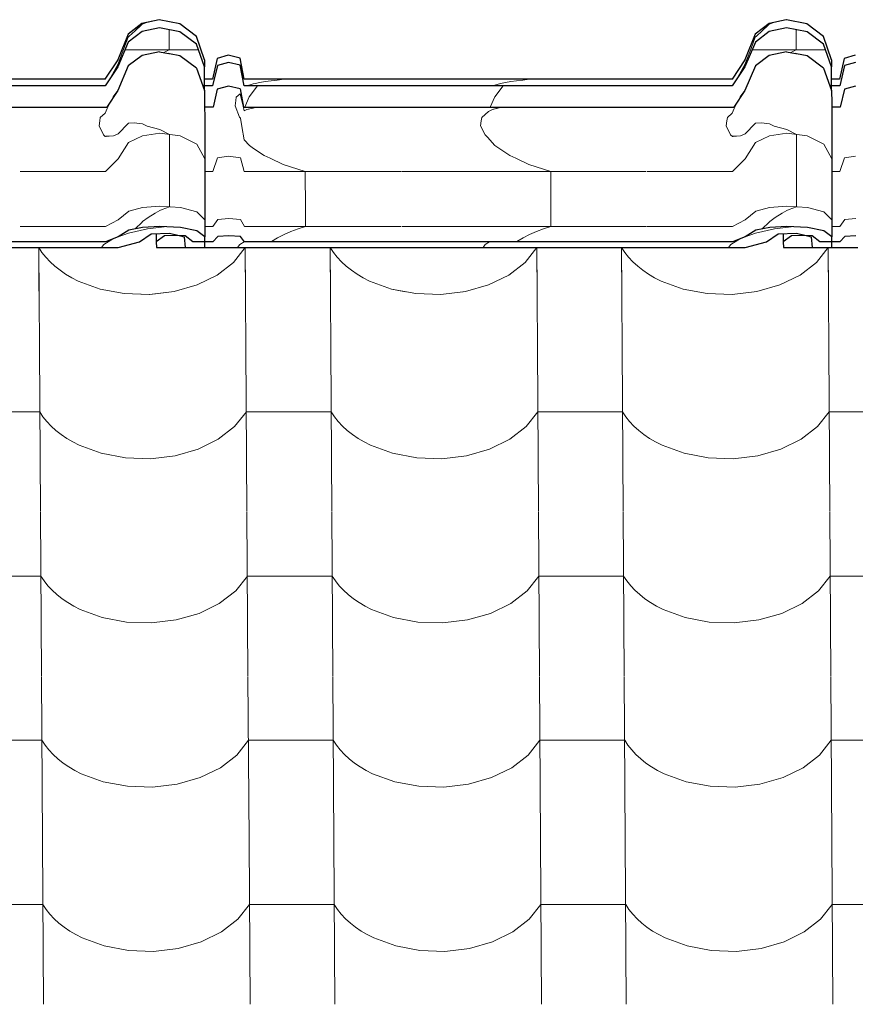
# Model space of a CAD drawing. Header units: millimetres. Extents: x -29001 to 109416, y -1251 to 13451.
# Tile 135 of 163: x -7272 to -6799, y 10428 to 10985. Entities that reach past the tile are written whole.
import ezdxf

# ---------------------------------------------------------------- set-up
doc = ezdxf.new("R2010")
doc.units = ezdxf.units.MM
doc.header["$MEASUREMENT"] = 0
for name, color, linetype in [('POHLED JIŽNÍ_1_Konstrukce - nosné', 7, 'Continuous'), ('POHLED JIŽNÍ_1_Nové_Konstrukce - krov', 7, 'Continuous'), ('POHLED JIŽNÍ_1_Nové_Konstrukce - střechy a skořepiny', 7, 'Continuous'), ('POHLED JIŽNÍ_1_Nové_Výplně - Povrchové', 7, 'Continuous')]:
    doc.layers.add(name, color=color, linetype=linetype)

# ---------------------------------------------------------------- blocks, each defined once
blk = doc.blocks.new('*X1', base_point=(-31394.74, -25864.88))
at = {"layer": 'POHLED JIŽNÍ_1_Nové_Výplně - Povrchové', "color": 21, "linetype": 'Continuous', "lineweight": 20, "true_color": 0xffaaaa}
for p, q in [((-7261.21, 10856.09), (-7260.86, 10799.61)), ((-7261.19, 10856.09), (-7259.37, 10853.33)), ((-7259.37, 10853.33), (-7257.24, 10850.64)), ((-7150.87, 10847.74), (-7144.28, 10856.09)), ((-7144.25, 10856.09), (-7143.9, 10799.61)), ((-7096.22, 10856.09), (-7095.86, 10799.61)), ((-7096.19, 10856.09), (-7094.38, 10853.33)), ((-7094.38, 10853.33), (-7092.24, 10850.64)), ((-6985.87, 10847.74), (-6979.28, 10856.09)), ((-6979.25, 10856.09), (-6978.9, 10799.61)), ((-6931.22, 10856.09), (-6930.87, 10799.61)), ((-6931.2, 10856.09), (-6929.38, 10853.33)), ((-6929.38, 10853.33), (-6927.24, 10850.64)), ((-6820.87, 10847.74), (-6814.29, 10856.09)), ((-6814.26, 10856.09), (-6813.9, 10799.61)), ((-7257.24, 10850.64), (-7254.81, 10848.05)), ((-7254.81, 10848.05), (-7252.12, 10845.59)), ((-7160.13, 10840.57), (-7150.87, 10847.74)), ((-7092.24, 10850.64), (-7089.81, 10848.05)), ((-7089.81, 10848.05), (-7087.12, 10845.59)), ((-6995.14, 10840.57), (-6985.87, 10847.74)), ((-6927.24, 10850.64), (-6924.82, 10848.05)), ((-6924.82, 10848.05), (-6922.12, 10845.59)), ((-6830.14, 10840.57), (-6820.87, 10847.74)), ((-7252.12, 10845.59), (-7249.16, 10843.26)), ((-7249.16, 10843.26), (-7245.96, 10841.08)), ((-7245.96, 10841.08), (-7242.54, 10839.06)), ((-7171.57, 10834.98), (-7160.13, 10840.57)), ((-7087.12, 10845.59), (-7084.16, 10843.26)), ((-7084.16, 10843.26), (-7080.96, 10841.08)), ((-7080.96, 10841.08), (-7077.54, 10839.06)), ((-7006.58, 10834.98), (-6995.14, 10840.57)), ((-6922.12, 10845.59), (-6919.17, 10843.26)), ((-6919.17, 10843.26), (-6915.97, 10841.08)), ((-6915.97, 10841.08), (-6912.54, 10839.06)), ((-6841.58, 10834.98), (-6830.14, 10840.57)), ((-7242.54, 10839.06), (-7238.9, 10837.21)), ((-7238.9, 10837.21), (-7226.43, 10832.64)), ((-7184.61, 10831.25), (-7171.57, 10834.98)), ((-7077.54, 10839.06), (-7073.91, 10837.21)), ((-7073.91, 10837.21), (-7061.43, 10832.64)), ((-7019.61, 10831.25), (-7006.58, 10834.98)), ((-6912.54, 10839.06), (-6908.91, 10837.21)), ((-6908.91, 10837.21), (-6896.44, 10832.64)), ((-6854.62, 10831.25), (-6841.58, 10834.98)), ((-7226.43, 10832.64), (-7212.76, 10830.05)), ((-7212.76, 10830.05), (-7198.57, 10829.58)), ((-7198.57, 10829.58), (-7184.61, 10831.25)), ((-7061.43, 10832.64), (-7047.76, 10830.05)), ((-7047.76, 10830.05), (-7033.58, 10829.58)), ((-7033.58, 10829.58), (-7019.61, 10831.25)), ((-6896.44, 10832.64), (-6882.76, 10830.05)), ((-6882.76, 10830.05), (-6868.58, 10829.58)), ((-6868.58, 10829.58), (-6854.62, 10831.25)), ((-7260.86, 10799.27), (-7260.28, 10706.6)), ((-7143.9, 10799.27), (-7143.32, 10706.6)), ((-7095.86, 10799.27), (-7095.28, 10706.6)), ((-6978.9, 10799.27), (-6978.32, 10706.6)), ((-6930.86, 10799.27), (-6930.29, 10706.6)), ((-6813.9, 10799.27), (-6813.32, 10706.6)), ((-7260.63, 10763.12), (-7284.65, 10763.12)), ((-7260.63, 10763.12), (-7258.79, 10760.33)), ((-7150.29, 10754.73), (-7143.67, 10763.12)), ((-7119.65, 10763.12), (-7143.67, 10763.12)), ((-7095.64, 10763.12), (-7119.65, 10763.12)), ((-7095.64, 10763.12), (-7093.79, 10760.33)), ((-6985.29, 10754.73), (-6978.67, 10763.12)), ((-6954.66, 10763.12), (-6978.67, 10763.12)), ((-6930.64, 10763.12), (-6954.66, 10763.12)), ((-6930.64, 10763.12), (-6928.8, 10760.33)), ((-6820.29, 10754.73), (-6813.68, 10763.12)), ((-6789.66, 10763.12), (-6813.68, 10763.12)), ((-7258.79, 10760.33), (-7256.65, 10757.63)), ((-7256.65, 10757.63), (-7254.23, 10755.04)), ((-7093.79, 10760.33), (-7091.66, 10757.63)), ((-7091.66, 10757.63), (-7089.23, 10755.04)), ((-6928.8, 10760.33), (-6926.66, 10757.63)), ((-6926.66, 10757.63), (-6924.24, 10755.04)), ((-7254.23, 10755.04), (-7251.53, 10752.58)), ((-7251.53, 10752.58), (-7248.58, 10750.25)), ((-7159.55, 10747.56), (-7150.29, 10754.73)), ((-7089.23, 10755.04), (-7086.54, 10752.58)), ((-7086.54, 10752.58), (-7083.58, 10750.25)), ((-6994.55, 10747.56), (-6985.29, 10754.73)), ((-6924.24, 10755.04), (-6921.54, 10752.58)), ((-6921.54, 10752.58), (-6918.58, 10750.25)), ((-6829.56, 10747.56), (-6820.29, 10754.73)), ((-7248.58, 10750.25), (-7245.38, 10748.07)), ((-7245.38, 10748.07), (-7241.96, 10746.05)), ((-7241.96, 10746.05), (-7238.32, 10744.21)), ((-7170.99, 10741.97), (-7159.55, 10747.56)), ((-7083.58, 10750.25), (-7080.38, 10748.07)), ((-7080.38, 10748.07), (-7076.96, 10746.05)), ((-7076.96, 10746.05), (-7073.33, 10744.21)), ((-7006, 10741.97), (-6994.55, 10747.56)), ((-6918.58, 10750.25), (-6915.39, 10748.07)), ((-6915.39, 10748.07), (-6911.96, 10746.05)), ((-6911.96, 10746.05), (-6908.33, 10744.21)), ((-6841, 10741.97), (-6829.56, 10747.56)), ((-7238.32, 10744.21), (-7225.85, 10739.63)), ((-7184.03, 10738.24), (-7170.99, 10741.97)), ((-7073.33, 10744.21), (-7060.85, 10739.63)), ((-7019.03, 10738.24), (-7006, 10741.97)), ((-6908.33, 10744.21), (-6895.86, 10739.63)), ((-6854.03, 10738.24), (-6841, 10741.97)), ((-7225.85, 10739.63), (-7212.17, 10737.05)), ((-7212.17, 10737.05), (-7197.99, 10736.57)), ((-7197.99, 10736.57), (-7184.03, 10738.24)), ((-7060.85, 10739.63), (-7047.18, 10737.05)), ((-7047.18, 10737.05), (-7033, 10736.57)), ((-7033, 10736.57), (-7019.03, 10738.24)), ((-6895.86, 10739.63), (-6882.18, 10737.05)), ((-6882.18, 10737.05), (-6868, 10736.57)), ((-6868, 10736.57), (-6854.03, 10738.24)), ((-7260.28, 10706.27), (-7259.7, 10613.59)), ((-7143.31, 10706.27), (-7142.74, 10613.59)), ((-7095.28, 10706.27), (-7094.7, 10613.59)), ((-6978.32, 10706.27), (-6977.74, 10613.59)), ((-6930.28, 10706.27), (-6929.7, 10613.59)), ((-6813.32, 10706.27), (-6812.74, 10613.59)), ((-7260.05, 10670.11), (-7284.07, 10670.11)), ((-7260.05, 10670.11), (-7258.21, 10667.32)), ((-7149.7, 10661.72), (-7143.09, 10670.11)), ((-7119.07, 10670.11), (-7143.09, 10670.11)), ((-7095.05, 10670.11), (-7119.07, 10670.11)), ((-7095.05, 10670.11), (-7093.21, 10667.32)), ((-6984.71, 10661.72), (-6978.09, 10670.11)), ((-6954.07, 10670.11), (-6978.09, 10670.11)), ((-6930.06, 10670.11), (-6954.07, 10670.11)), ((-6930.06, 10670.11), (-6928.22, 10667.32)), ((-6819.71, 10661.72), (-6813.09, 10670.11)), ((-6789.08, 10670.11), (-6813.09, 10670.11)), ((-7258.21, 10667.32), (-7256.07, 10664.62)), ((-7256.07, 10664.62), (-7253.65, 10662.03)), ((-7253.65, 10662.03), (-7250.95, 10659.57)), ((-7093.21, 10667.32), (-7091.07, 10664.62)), ((-7091.07, 10664.62), (-7088.65, 10662.03)), ((-7088.65, 10662.03), (-7085.95, 10659.57)), ((-6928.22, 10667.32), (-6926.08, 10664.62)), ((-6926.08, 10664.62), (-6923.65, 10662.03)), ((-6923.65, 10662.03), (-6920.96, 10659.57)), ((-7250.95, 10659.57), (-7248, 10657.24)), ((-7248, 10657.24), (-7244.8, 10655.06)), ((-7158.97, 10654.55), (-7149.7, 10661.72)), ((-7085.95, 10659.57), (-7083, 10657.24)), ((-7083, 10657.24), (-7079.8, 10655.06)), ((-6993.97, 10654.55), (-6984.71, 10661.72)), ((-6920.96, 10659.57), (-6918, 10657.24)), ((-6918, 10657.24), (-6914.8, 10655.06)), ((-6828.97, 10654.55), (-6819.71, 10661.72)), ((-7244.8, 10655.06), (-7241.37, 10653.04)), ((-7241.37, 10653.04), (-7237.74, 10651.2)), ((-7237.74, 10651.2), (-7225.27, 10646.62)), ((-7170.41, 10648.96), (-7158.97, 10654.55)), ((-7079.8, 10655.06), (-7076.38, 10653.04)), ((-7076.38, 10653.04), (-7072.74, 10651.2)), ((-7072.74, 10651.2), (-7060.27, 10646.62)), ((-7005.41, 10648.96), (-6993.97, 10654.55)), ((-6914.8, 10655.06), (-6911.38, 10653.04)), ((-6911.38, 10653.04), (-6907.75, 10651.2)), ((-6907.75, 10651.2), (-6895.27, 10646.62)), ((-6840.42, 10648.96), (-6828.97, 10654.55)), ((-7225.27, 10646.62), (-7211.59, 10644.04)), ((-7197.41, 10643.57), (-7183.45, 10645.24)), ((-7183.45, 10645.24), (-7170.41, 10648.96)), ((-7060.27, 10646.62), (-7046.6, 10644.04)), ((-7032.41, 10643.57), (-7018.45, 10645.24)), ((-7018.45, 10645.24), (-7005.41, 10648.96)), ((-6895.27, 10646.62), (-6881.6, 10644.04)), ((-6867.42, 10643.57), (-6853.45, 10645.24)), ((-6853.45, 10645.24), (-6840.42, 10648.96)), ((-7211.59, 10644.04), (-7197.41, 10643.57)), ((-7046.6, 10644.04), (-7032.41, 10643.57)), ((-6881.6, 10644.04), (-6867.42, 10643.57)), ((-7259.7, 10613.26), (-7259.12, 10520.58)), ((-7142.73, 10613.26), (-7142.15, 10520.58)), ((-7094.7, 10613.26), (-7094.12, 10520.58)), ((-6977.74, 10613.26), (-6977.16, 10520.58)), ((-6929.7, 10613.26), (-6929.12, 10520.58)), ((-6812.74, 10613.26), (-6812.16, 10520.58)), ((-7259.47, 10577.1), (-7283.49, 10577.1)), ((-7259.47, 10577.1), (-7257.63, 10574.31)), ((-7257.63, 10574.31), (-7255.49, 10571.61)), ((-7149.12, 10568.71), (-7142.51, 10577.1)), ((-7118.49, 10577.1), (-7142.51, 10577.1)), ((-7094.47, 10577.1), (-7118.49, 10577.1)), ((-7094.47, 10577.1), (-7092.63, 10574.31)), ((-7092.63, 10574.31), (-7090.49, 10571.61)), ((-6984.13, 10568.71), (-6977.51, 10577.1)), ((-6953.49, 10577.1), (-6977.51, 10577.1)), ((-6929.48, 10577.1), (-6953.49, 10577.1)), ((-6929.48, 10577.1), (-6927.63, 10574.31)), ((-6927.63, 10574.31), (-6925.5, 10571.61)), ((-6819.13, 10568.71), (-6812.51, 10577.1)), ((-6788.5, 10577.1), (-6812.51, 10577.1)), ((-7255.49, 10571.61), (-7253.07, 10569.02)), ((-7253.07, 10569.02), (-7250.37, 10566.56)), ((-7158.39, 10561.54), (-7149.12, 10568.71)), ((-7090.49, 10571.61), (-7088.07, 10569.02)), ((-7088.07, 10569.02), (-7085.37, 10566.56)), ((-6993.39, 10561.54), (-6984.13, 10568.71)), ((-6925.5, 10571.61), (-6923.07, 10569.02)), ((-6923.07, 10569.02), (-6920.38, 10566.56)), ((-6828.39, 10561.54), (-6819.13, 10568.71)), ((-7250.37, 10566.56), (-7247.42, 10564.23)), ((-7247.42, 10564.23), (-7244.22, 10562.05)), ((-7244.22, 10562.05), (-7240.79, 10560.04)), ((-7169.83, 10555.95), (-7158.39, 10561.54)), ((-7085.37, 10566.56), (-7082.42, 10564.23)), ((-7082.42, 10564.23), (-7079.22, 10562.05)), ((-7079.22, 10562.05), (-7075.8, 10560.04)), ((-7004.83, 10555.95), (-6993.39, 10561.54)), ((-6920.38, 10566.56), (-6917.42, 10564.23)), ((-6917.42, 10564.23), (-6914.22, 10562.05)), ((-6914.22, 10562.05), (-6910.8, 10560.04)), ((-6839.84, 10555.95), (-6828.39, 10561.54)), ((-7240.79, 10560.04), (-7237.16, 10558.19)), ((-7237.16, 10558.19), (-7224.69, 10553.61)), ((-7182.87, 10552.23), (-7169.83, 10555.95)), ((-7075.8, 10560.04), (-7072.16, 10558.19)), ((-7072.16, 10558.19), (-7059.69, 10553.61)), ((-7017.87, 10552.23), (-7004.83, 10555.95)), ((-6910.8, 10560.04), (-6907.16, 10558.19)), ((-6907.16, 10558.19), (-6894.69, 10553.61)), ((-6852.87, 10552.23), (-6839.84, 10555.95)), ((-7224.69, 10553.61), (-7211.01, 10551.03)), ((-7211.01, 10551.03), (-7196.83, 10550.56)), ((-7196.83, 10550.56), (-7182.87, 10552.23)), ((-7059.69, 10553.61), (-7046.01, 10551.03)), ((-7046.01, 10551.03), (-7031.83, 10550.56)), ((-7031.83, 10550.56), (-7017.87, 10552.23)), ((-6894.69, 10553.61), (-6881.02, 10551.03)), ((-6881.02, 10551.03), (-6866.84, 10550.56)), ((-6866.84, 10550.56), (-6852.87, 10552.23)), ((-7259.11, 10520.25), (-7258.54, 10427.57)), ((-7142.15, 10520.25), (-7141.57, 10427.57)), ((-7094.12, 10520.25), (-7093.54, 10427.57)), ((-6977.15, 10520.25), (-6976.58, 10427.57)), ((-6929.12, 10520.25), (-6928.54, 10427.57)), ((-6812.16, 10520.25), (-6811.58, 10427.57)), ((-7258.89, 10484.09), (-7282.91, 10484.09)), ((-7258.89, 10484.09), (-7257.05, 10481.3)), ((-7148.54, 10475.7), (-7141.93, 10484.09)), ((-7117.91, 10484.09), (-7141.93, 10484.09)), ((-7093.89, 10484.09), (-7117.91, 10484.09)), ((-7093.89, 10484.09), (-7092.05, 10481.3)), ((-6983.54, 10475.7), (-6976.93, 10484.09)), ((-6952.91, 10484.09), (-6976.93, 10484.09)), ((-6928.89, 10484.09), (-6952.91, 10484.09)), ((-6928.89, 10484.09), (-6927.05, 10481.3)), ((-6818.55, 10475.7), (-6811.93, 10484.09)), ((-6787.91, 10484.09), (-6811.93, 10484.09)), ((-7257.05, 10481.3), (-7254.91, 10478.6)), ((-7254.91, 10478.6), (-7252.49, 10476.01)), ((-7092.05, 10481.3), (-7089.91, 10478.6)), ((-7089.91, 10478.6), (-7087.49, 10476.01)), ((-6927.05, 10481.3), (-6924.91, 10478.6)), ((-6924.91, 10478.6), (-6922.49, 10476.01)), ((-7252.49, 10476.01), (-7249.79, 10473.55)), ((-7249.79, 10473.55), (-7246.83, 10471.22)), ((-7157.81, 10468.53), (-7148.54, 10475.7)), ((-7087.49, 10476.01), (-7084.79, 10473.55)), ((-7084.79, 10473.55), (-7081.84, 10471.22)), ((-6992.81, 10468.53), (-6983.54, 10475.7)), ((-6922.49, 10476.01), (-6919.79, 10473.55)), ((-6919.79, 10473.55), (-6916.84, 10471.22)), ((-6827.81, 10468.53), (-6818.55, 10475.7)), ((-7246.83, 10471.22), (-7243.64, 10469.04)), ((-7243.64, 10469.04), (-7240.21, 10467.03)), ((-7240.21, 10467.03), (-7236.58, 10465.18)), ((-7169.25, 10462.94), (-7157.81, 10468.53)), ((-7081.84, 10471.22), (-7078.64, 10469.04)), ((-7078.64, 10469.04), (-7075.21, 10467.03)), ((-7075.21, 10467.03), (-7071.58, 10465.18)), ((-7004.25, 10462.94), (-6992.81, 10468.53)), ((-6916.84, 10471.22), (-6913.64, 10469.04)), ((-6913.64, 10469.04), (-6910.22, 10467.03)), ((-6910.22, 10467.03), (-6906.58, 10465.18)), ((-6839.25, 10462.94), (-6827.81, 10468.53)), ((-7236.58, 10465.18), (-7224.11, 10460.61)), ((-7182.28, 10459.22), (-7169.25, 10462.94)), ((-7071.58, 10465.18), (-7059.11, 10460.61)), ((-7017.29, 10459.22), (-7004.25, 10462.94)), ((-6906.58, 10465.18), (-6894.11, 10460.61)), ((-6852.29, 10459.22), (-6839.25, 10462.94)), ((-7224.11, 10460.61), (-7210.43, 10458.02)), ((-7210.43, 10458.02), (-7196.25, 10457.55)), ((-7196.25, 10457.55), (-7182.28, 10459.22)), ((-7059.11, 10460.61), (-7045.43, 10458.02)), ((-7045.43, 10458.02), (-7031.25, 10457.55)), ((-7031.25, 10457.55), (-7017.29, 10459.22)), ((-6894.11, 10460.61), (-6880.44, 10458.02)), ((-6880.44, 10458.02), (-6866.25, 10457.55)), ((-6866.25, 10457.55), (-6852.29, 10459.22))]:
    blk.add_line(p, q, dxfattribs=at)
blk = doc.blocks.new('*X2', base_point=(-31394.74, -25864.88))
at = {"layer": 'POHLED JIŽNÍ_1_Nové_Konstrukce - střechy a skořepiny', "color": 21, "linetype": 'Continuous', "lineweight": 20, "true_color": 0xffaaaa}
for p, q in [((-7261.21, 10856.09), (-7261.06, 10831.48)), ((-7261.19, 10856.09), (-7259.37, 10853.33)), ((-7259.37, 10853.33), (-7257.24, 10850.64)), ((-7150.87, 10847.74), (-7144.28, 10856.09)), ((-7144.25, 10856.09), (-7144.1, 10831.3)), ((-7096.22, 10856.09), (-7096.06, 10831.23)), ((-7096.19, 10856.09), (-7094.38, 10853.33)), ((-7094.38, 10853.33), (-7092.24, 10850.64)), ((-6985.87, 10847.74), (-6979.28, 10856.09)), ((-6979.25, 10856.09), (-6979.1, 10831.05)), ((-6931.22, 10856.09), (-6931.06, 10830.98)), ((-6931.2, 10856.09), (-6929.38, 10853.33)), ((-6929.38, 10853.33), (-6927.24, 10850.64)), ((-6820.87, 10847.74), (-6814.29, 10856.09)), ((-6814.26, 10856.09), (-6814.1, 10830.81)), ((-7257.24, 10850.64), (-7254.81, 10848.05)), ((-7254.81, 10848.05), (-7252.12, 10845.59)), ((-7160.13, 10840.57), (-7150.87, 10847.74)), ((-7092.24, 10850.64), (-7089.81, 10848.05)), ((-7089.81, 10848.05), (-7087.12, 10845.59)), ((-6995.14, 10840.57), (-6985.87, 10847.74)), ((-6927.24, 10850.64), (-6924.82, 10848.05)), ((-6924.82, 10848.05), (-6922.12, 10845.59)), ((-6830.14, 10840.57), (-6820.87, 10847.74)), ((-7252.12, 10845.59), (-7249.16, 10843.26)), ((-7249.16, 10843.26), (-7245.96, 10841.08)), ((-7245.96, 10841.08), (-7242.54, 10839.06)), ((-7171.57, 10834.98), (-7160.13, 10840.57)), ((-7087.12, 10845.59), (-7084.16, 10843.26)), ((-7084.16, 10843.26), (-7080.96, 10841.08)), ((-7080.96, 10841.08), (-7077.54, 10839.06)), ((-7006.58, 10834.98), (-6995.14, 10840.57)), ((-6922.12, 10845.59), (-6919.17, 10843.26)), ((-6919.17, 10843.26), (-6915.97, 10841.08)), ((-6915.97, 10841.08), (-6912.54, 10839.06)), ((-6841.58, 10834.98), (-6830.14, 10840.57)), ((-7242.54, 10839.06), (-7238.9, 10837.21)), ((-7238.9, 10837.21), (-7226.43, 10832.64)), ((-7184.61, 10831.25), (-7171.57, 10834.98)), ((-7077.54, 10839.06), (-7073.91, 10837.21)), ((-7073.91, 10837.21), (-7061.43, 10832.64)), ((-7019.61, 10831.25), (-7006.58, 10834.98)), ((-6912.54, 10839.06), (-6908.91, 10837.21)), ((-6908.91, 10837.21), (-6896.44, 10832.64)), ((-6854.62, 10831.25), (-6841.58, 10834.98)), ((-7226.43, 10832.64), (-7212.76, 10830.05)), ((-7212.76, 10830.05), (-7198.6, 10829.58)), ((-7196.53, 10829.83), (-7184.61, 10831.25)), ((-7061.43, 10832.64), (-7053.63, 10831.16)), ((-7020.77, 10831.12), (-7019.61, 10831.25)), ((-6896.44, 10832.64), (-6882.76, 10830.05)), ((-6882.76, 10830.05), (-6868.58, 10829.58)), ((-6868.58, 10829.58), (-6854.62, 10831.25))]:
    blk.add_line(p, q, dxfattribs=at)

msp = doc.modelspace()

# ---------------------------------------------------------------- linework, layer by layer
at = {"layer": 'POHLED JIŽNÍ_1_Nové_Konstrukce - krov', "color": 1, "linetype": 'Continuous', "lineweight": 25}
for p, q in [((-7202.75, 10983.03), (-7210.61, 10976.93)), ((-7193.02, 10985.2), (-7202.75, 10983.03)), ((-7192.89, 10980.54), (-7202.62, 10978.44)), ((-7181.3, 10982.9), (-7192.95, 10985.2)), ((-7181.24, 10978.31), (-7192.89, 10980.54)), ((-7171.91, 10975.64), (-7181.3, 10982.9)), ((-6847.75, 10983.03), (-6855.61, 10976.93)), ((-6838.02, 10985.2), (-6847.75, 10983.03)), ((-6837.89, 10980.54), (-6847.62, 10978.44)), ((-6826.3, 10982.9), (-6837.95, 10985.2)), ((-6826.24, 10978.31), (-6837.89, 10980.54)), ((-6816.91, 10975.64), (-6826.3, 10982.9)), ((-7210.61, 10976.93), (-7216.48, 10962.56)), ((-7202.62, 10978.44), (-7210.49, 10972.52)), ((-7171.85, 10971.28), (-7181.24, 10978.31)), ((-7167.38, 10962.56), (-7171.91, 10975.64)), ((-6855.61, 10976.93), (-6861.48, 10962.56)), ((-6847.62, 10978.44), (-6855.49, 10972.52)), ((-6816.85, 10971.28), (-6826.24, 10978.31)), ((-6812.38, 10962.56), (-6816.91, 10975.64)), ((-7210.49, 10972.52), (-7216.37, 10958.59)), ((-7167.32, 10958.59), (-7171.85, 10971.28)), ((-6855.49, 10972.52), (-6861.37, 10958.59)), ((-6812.32, 10958.59), (-6816.85, 10971.28)), ((-7202.63, 10964.91), (-7210.5, 10959)), ((-7192.9, 10967.02), (-7202.63, 10964.91)), ((-7192.9, 10967.02), (-7187.83, 10966.05)), ((-7187.25, 10965.94), (-7187.83, 10966.05)), ((-7187.41, 10966.08), (-7187.25, 10965.94)), ((-7181.24, 10964.79), (-7187.25, 10965.94)), ((-7171.86, 10957.75), (-7181.24, 10964.79)), ((-7160.2, 10963.3), (-7162.86, 10951.44)), ((-7153.96, 10965.04), (-7160.2, 10963.3)), ((-7147.18, 10963.47), (-7153.9, 10965.04)), ((-7144.99, 10951.44), (-7147.18, 10963.47)), ((-6847.63, 10964.91), (-6855.5, 10959)), ((-6837.9, 10967.02), (-6847.63, 10964.91)), ((-6837.9, 10967.02), (-6832.83, 10966.05)), ((-6832.25, 10965.94), (-6832.83, 10966.05)), ((-6832.41, 10966.08), (-6832.25, 10965.94)), ((-6826.25, 10964.79), (-6832.25, 10965.94)), ((-6816.86, 10957.75), (-6826.25, 10964.79)), ((-6805.2, 10963.3), (-6807.86, 10951.44)), ((-6798.96, 10965.04), (-6805.2, 10963.3)), ((-7216.48, 10962.56), (-7223.7, 10951.44)), ((-7216.37, 10958.59), (-7223.6, 10947.81)), ((-7210.5, 10959), (-7216.38, 10945.07)), ((-7171.86, 10957.75), (-7167.33, 10945.07)), ((-7167.38, 10962.56), (-7167.32, 10958.59)), ((-7167.33, 10947.81), (-7167.32, 10958.59)), ((-7160.08, 10959.31), (-7162.76, 10947.81)), ((-7153.85, 10961), (-7160.08, 10959.31)), ((-7147.12, 10959.47), (-7153.85, 10961)), ((-7144.94, 10947.81), (-7147.12, 10959.47)), ((-6861.48, 10962.56), (-6868.7, 10951.44)), ((-6861.37, 10958.59), (-6868.6, 10947.81)), ((-6855.5, 10959), (-6861.38, 10945.07)), ((-6816.86, 10957.75), (-6812.33, 10945.07)), ((-6812.38, 10962.56), (-6812.32, 10958.59)), ((-6812.33, 10947.81), (-6812.32, 10958.59)), ((-6805.09, 10959.31), (-6807.76, 10947.81)), ((-6798.85, 10961), (-6805.09, 10959.31)), ((-7229.19, 10951.44), (-7494.76, 10951.44)), ((-7229.13, 10947.81), (-7494.7, 10947.81)), ((-7223.65, 10951.44), (-7229.19, 10951.44)), ((-7223.6, 10947.81), (-7229.13, 10947.81)), ((-7162.76, 10947.81), (-7168.31, 10947.81)), ((-7162.81, 10951.44), (-7167.33, 10951.44)), ((-7167.33, 10945.07), (-7167.33, 10947.81)), ((-7153.86, 10947.48), (-7160.09, 10945.79)), ((-7147.13, 10945.95), (-7153.86, 10947.48)), ((-7139.76, 10951.44), (-7144.99, 10951.44)), ((-7139.71, 10947.81), (-7144.94, 10947.81)), ((-6874.19, 10951.44), (-7139.76, 10951.44)), ((-6874.14, 10947.81), (-7139.71, 10947.81)), ((-6868.65, 10951.44), (-6874.19, 10951.44)), ((-6868.6, 10947.81), (-6874.14, 10947.81)), ((-6807.76, 10947.81), (-6813.31, 10947.81)), ((-6807.81, 10951.44), (-6812.33, 10951.44)), ((-6812.33, 10945.07), (-6812.33, 10947.81)), ((-6798.86, 10947.48), (-6805.09, 10945.79)), ((-7216.38, 10945.07), (-7222.65, 10935.71)), ((-7167.33, 10945.07), (-7167.28, 10938.09)), ((-7160.09, 10945.79), (-7162.44, 10935.71)), ((-7147.13, 10945.95), (-7145.22, 10935.71)), ((-6861.38, 10945.07), (-6867.65, 10935.71)), ((-6812.33, 10945.07), (-6812.28, 10938.09)), ((-6805.09, 10945.79), (-6807.44, 10935.71)), ((-7500.22, 10935.71), (-7222.65, 10935.71)), ((-7167.28, 10938.09), (-7167.24, 10927.87)), ((-7162.44, 10935.71), (-7167.27, 10935.71)), ((-7145.22, 10935.71), (-6867.65, 10935.71)), ((-6812.28, 10938.09), (-6812.24, 10927.87)), ((-6807.44, 10935.71), (-6812.27, 10935.71)), ((-7167.24, 10927.87), (-7167.2, 10914.75)), ((-6812.24, 10927.87), (-6812.2, 10914.75)), ((-7167.2, 10914.75), (-7167.17, 10899.1)), ((-6812.2, 10914.75), (-6812.17, 10899.1)), ((-7167.17, 10899.1), (-7167.14, 10881.41)), ((-6812.17, 10899.1), (-6812.15, 10881.41)), ((-7167.14, 10881.41), (-7167.13, 10862.22)), ((-6812.15, 10881.41), (-6812.13, 10862.22)), ((-7210.27, 10865.95), (-7216.17, 10862.22)), ((-7202.39, 10867.54), (-7210.27, 10865.95)), ((-7204.17, 10859.33), (-7197.51, 10864)), ((-7192.65, 10868.1), (-7202.39, 10867.54)), ((-7197.51, 10864), (-7187.2, 10864.23)), ((-7194.7, 10864.06), (-7194.7, 10859.33)), ((-7189.94, 10862.76), (-7194.7, 10859.33)), ((-7181.01, 10867.5), (-7192.65, 10868.1)), ((-7183.9, 10863.02), (-7189.94, 10862.76)), ((-7187.2, 10864.23), (-7181.76, 10862.92)), ((-7178.34, 10862.76), (-7183.9, 10863.02)), ((-7181.76, 10862.92), (-7178.86, 10862.22)), ((-7171.63, 10865.62), (-7181.01, 10867.5)), ((-7173.99, 10859.33), (-7178.34, 10862.76)), ((-7167.13, 10862.22), (-7171.63, 10865.62)), ((-7153.65, 10862.87), (-7159.89, 10862.41)), ((-7146.93, 10862.46), (-7153.65, 10862.87)), ((-6855.27, 10865.95), (-6861.18, 10862.22)), ((-6847.39, 10867.54), (-6855.27, 10865.95)), ((-6849.17, 10859.33), (-6842.51, 10864)), ((-6837.65, 10868.1), (-6847.39, 10867.54)), ((-6842.51, 10864), (-6832.2, 10864.23)), ((-6839.7, 10864.06), (-6839.7, 10859.33)), ((-6834.94, 10862.76), (-6839.7, 10859.33)), ((-6826.01, 10867.5), (-6837.65, 10868.1)), ((-6828.9, 10863.02), (-6834.94, 10862.76)), ((-6832.2, 10864.23), (-6826.76, 10862.92)), ((-6823.34, 10862.76), (-6828.9, 10863.02)), ((-6826.76, 10862.92), (-6823.86, 10862.22)), ((-6816.64, 10865.62), (-6826.01, 10867.5)), ((-6818.99, 10859.33), (-6823.34, 10862.76)), ((-6812.13, 10862.22), (-6816.64, 10865.62)), ((-6798.65, 10862.87), (-6804.89, 10862.41)), ((-7228.96, 10859.33), (-7494.53, 10859.33)), ((-7223.42, 10859.33), (-7228.96, 10859.33)), ((-7216.17, 10862.22), (-7223.42, 10859.33)), ((-7216.29, 10856.09), (-7204.17, 10859.33)), ((-7194.7, 10859.33), (-7194.58, 10856.09)), ((-7178.86, 10862.22), (-7178.35, 10856.09)), ((-7168.81, 10859.33), (-7173.99, 10859.33)), ((-7162.58, 10859.33), (-7168.81, 10859.33)), ((-7167.18, 10856.09), (-7167.15, 10859.33)), ((-7167.15, 10859.33), (-7167.13, 10862.22)), ((-7159.89, 10862.41), (-7162.58, 10859.33)), ((-7144.77, 10859.33), (-7146.93, 10862.46)), ((-7139.53, 10859.33), (-7144.77, 10859.33)), ((-6873.96, 10859.33), (-7139.53, 10859.33)), ((-6868.42, 10859.33), (-6873.96, 10859.33)), ((-6861.18, 10862.22), (-6868.42, 10859.33)), ((-6861.29, 10856.09), (-6849.17, 10859.33)), ((-6839.7, 10859.33), (-6839.58, 10856.09)), ((-6823.86, 10862.22), (-6823.35, 10856.09)), ((-6813.82, 10859.33), (-6818.99, 10859.33)), ((-6807.59, 10859.33), (-6813.82, 10859.33)), ((-6812.18, 10856.09), (-6812.15, 10859.33)), ((-6812.15, 10859.33), (-6812.13, 10862.22)), ((-6804.89, 10862.41), (-6807.59, 10859.33)), ((-7507.43, 10856.09), (-7216.29, 10856.09)), ((-7194.58, 10856.09), (-7179.64, 10856.09)), ((-7179.64, 10856.09), (-7178.35, 10856.09)), ((-7178.35, 10856.09), (-7167.18, 10856.09)), ((-7167.18, 10856.09), (-7152.44, 10856.09)), ((-7152.44, 10856.09), (-6861.29, 10856.09)), ((-6839.58, 10856.09), (-6824.64, 10856.09)), ((-6824.64, 10856.09), (-6823.35, 10856.09)), ((-6823.35, 10856.09), (-6812.18, 10856.09)), ((-6812.18, 10856.09), (-6797.44, 10856.09))]:
    msp.add_line(p, q, dxfattribs=at)
at = {"layer": 'POHLED JIŽNÍ_1_Nové_Konstrukce - krov', "color": 21, "linetype": 'Continuous', "lineweight": 20, "true_color": 0xffaaaa}
for p, q in [((-7202.7, 10983.03), (-7210.57, 10976.93)), ((-7203.2, 10982.11), (-7206.67, 10978.88)), ((-7202.67, 10982.59), (-7203.2, 10982.11)), ((-7192.97, 10985.2), (-7202.7, 10983.03)), ((-7199.52, 10983.72), (-7202.67, 10982.59)), ((-7199.44, 10983.75), (-7199.52, 10983.72)), ((-7195.66, 10984.6), (-7199.44, 10983.75)), ((-7192.96, 10985.2), (-7195.66, 10984.6)), ((-6847.7, 10983.03), (-6855.57, 10976.93)), ((-6848.2, 10982.11), (-6851.67, 10978.88)), ((-6847.68, 10982.59), (-6848.2, 10982.11)), ((-6837.97, 10985.2), (-6847.7, 10983.03)), ((-6844.52, 10983.72), (-6847.68, 10982.59)), ((-6844.44, 10983.75), (-6844.52, 10983.72)), ((-6840.66, 10984.6), (-6844.44, 10983.75)), ((-6837.96, 10985.2), (-6840.66, 10984.6)), ((-7210.57, 10976.93), (-7216.44, 10962.56)), ((-7210.57, 10976.93), (-7216.44, 10962.56)), ((-7210.53, 10975.21), (-7212.93, 10968.92)), ((-7210.53, 10975.21), (-7212.93, 10968.92)), ((-7209.92, 10975.8), (-7210.53, 10975.21)), ((-7206.67, 10978.88), (-7209.92, 10975.8)), ((-7187.39, 10979.49), (-7187.39, 10968.08)), ((-6855.57, 10976.93), (-6861.44, 10962.56)), ((-6855.57, 10976.93), (-6861.44, 10962.56)), ((-6855.53, 10975.21), (-6857.93, 10968.92)), ((-6855.53, 10975.21), (-6857.93, 10968.92)), ((-6854.92, 10975.8), (-6855.53, 10975.21)), ((-6851.67, 10978.88), (-6854.92, 10975.8)), ((-6832.39, 10979.49), (-6832.4, 10968.08)), ((-7212.93, 10968.92), (-7215.68, 10961.67)), ((-7212.93, 10968.92), (-7215.68, 10961.67)), ((-6857.93, 10968.92), (-6860.68, 10961.67)), ((-6857.93, 10968.92), (-6860.68, 10961.67)), ((-7170.71, 10968.08), (-7212.37, 10968.08)), ((-7190.39, 10966.54), (-7187.39, 10968.08)), ((-7160.15, 10963.3), (-7162.82, 10951.44)), ((-7160.15, 10963.3), (-7162.82, 10951.44)), ((-7153.92, 10965.04), (-7160.15, 10963.3)), ((-6815.71, 10968.08), (-6857.37, 10968.08)), ((-6835.39, 10966.54), (-6832.4, 10968.08)), ((-6805.16, 10963.3), (-6807.82, 10951.44)), ((-6805.16, 10963.3), (-6807.82, 10951.44)), ((-6798.92, 10965.04), (-6805.16, 10963.3)), ((-7216.44, 10962.56), (-7223.66, 10951.44)), ((-7216.44, 10962.56), (-7223.66, 10951.44)), ((-7216.38, 10959.77), (-7220.35, 10952.65)), ((-7216.38, 10959.77), (-7220.35, 10952.65)), ((-7215.68, 10961.67), (-7216.38, 10959.77)), ((-7215.68, 10961.67), (-7216.38, 10959.77)), ((-6861.44, 10962.56), (-6868.66, 10951.44)), ((-6861.44, 10962.56), (-6868.66, 10951.44)), ((-6861.39, 10959.77), (-6865.35, 10952.65)), ((-6861.39, 10959.77), (-6865.35, 10952.65)), ((-6860.68, 10961.67), (-6861.39, 10959.77)), ((-6860.68, 10961.67), (-6861.39, 10959.77)), ((-7139.72, 10948.8), (-7143.35, 10947.81)), ((-7142.02, 10941.56), (-7137.3, 10947.81)), ((-7138.69, 10949.08), (-7139.72, 10948.8)), ((-7135.94, 10949.62), (-7138.69, 10949.08)), ((-7132.93, 10950.12), (-7135.94, 10949.62)), ((-7129.68, 10950.6), (-7132.93, 10950.12)), ((-7126.2, 10951.03), (-7129.68, 10950.6)), ((-7122.53, 10951.43), (-7126.2, 10951.03)), ((-7122.45, 10951.44), (-7122.53, 10951.43)), ((-6999.69, 10949.08), (-7004.35, 10947.81)), ((-7003.02, 10941.56), (-6998.3, 10947.81)), ((-6996.94, 10949.62), (-6999.69, 10949.08)), ((-6993.93, 10950.12), (-6996.94, 10949.62)), ((-6990.68, 10950.6), (-6993.93, 10950.12)), ((-6987.2, 10951.03), (-6990.68, 10950.6)), ((-6983.53, 10951.43), (-6987.2, 10951.03)), ((-6983.45, 10951.44), (-6983.53, 10951.43)), ((-7219.57, 10940.31), (-7219.02, 10941.56)), ((-7219.57, 10940.31), (-7219.02, 10941.56)), ((-7219.02, 10941.56), (-7216.38, 10945.07)), ((-7219.02, 10941.56), (-7216.46, 10944.94)), ((-7149.34, 10941.37), (-7149.66, 10939.46)), ((-7147.11, 10943.16), (-7149.34, 10941.37)), ((-7145.5, 10936.24), (-7147.11, 10943.16)), ((-7144.6, 10935.71), (-7142.02, 10941.56)), ((-7005.6, 10935.71), (-7003.02, 10941.56)), ((-6864.57, 10940.31), (-6864.02, 10941.56)), ((-6864.57, 10940.31), (-6864.02, 10941.56)), ((-6864.02, 10941.56), (-6861.38, 10945.07)), ((-6864.02, 10941.56), (-6861.46, 10944.94)), ((-7220.36, 10939.13), (-7222.51, 10934.88)), ((-7220.36, 10939.13), (-7222.51, 10934.88)), ((-7149.66, 10939.46), (-7150.02, 10936.42)), ((-7150.02, 10936.42), (-7147.5, 10930.02)), ((-7144.94, 10933.53), (-7145.5, 10936.24)), ((-7139.73, 10935.16), (-7143.36, 10934.29)), ((-7139.73, 10935.16), (-7142.7, 10934.44)), ((-7138.7, 10935.41), (-7139.73, 10935.16)), ((-7138.7, 10935.41), (-7139.73, 10935.16)), ((-7136.91, 10935.71), (-7138.7, 10935.41)), ((-7136.91, 10935.71), (-7138.7, 10935.41)), ((-6999.7, 10935.41), (-7004.36, 10934.29)), ((-6999.7, 10935.41), (-7003.7, 10934.44)), ((-6997.91, 10935.71), (-6999.7, 10935.41)), ((-6997.91, 10935.71), (-6999.7, 10935.41)), ((-6865.36, 10939.13), (-6867.51, 10934.88)), ((-6865.36, 10939.13), (-6867.51, 10934.88)), ((-7226.35, 10929.74), (-7226.68, 10927.97)), ((-7226.35, 10929.74), (-7226.68, 10927.97)), ((-7223.59, 10932.27), (-7226.35, 10929.74)), ((-7223.59, 10932.27), (-7226.35, 10929.74)), ((-7222.51, 10934.88), (-7223.59, 10932.27)), ((-7222.51, 10934.88), (-7223.59, 10932.27)), ((-7147.5, 10930.02), (-7147.04, 10929.48)), ((-7143.36, 10934.29), (-7144.94, 10933.53)), ((-7010.35, 10929.74), (-7010.68, 10927.97)), ((-7006.51, 10933.27), (-7010.35, 10929.74)), ((-7004.36, 10934.29), (-7006.51, 10933.27)), ((-6871.35, 10929.74), (-6871.68, 10927.97)), ((-6871.35, 10929.74), (-6871.68, 10927.97)), ((-6868.59, 10932.27), (-6871.35, 10929.74)), ((-6868.59, 10932.27), (-6871.35, 10929.74)), ((-6867.51, 10934.88), (-6868.59, 10932.27)), ((-6867.51, 10934.88), (-6868.59, 10932.27)), ((-7226.68, 10927.97), (-7227.03, 10925.18)), ((-7226.68, 10927.97), (-7227.03, 10925.18)), ((-7227.03, 10925.18), (-7224.51, 10919.9)), ((-7227.03, 10925.18), (-7224.51, 10919.9)), ((-7216.27, 10920.57), (-7210.51, 10926.48)), ((-7216.27, 10920.57), (-7210.51, 10926.48)), ((-7210.51, 10926.48), (-7210.36, 10926.67)), ((-7210.51, 10926.48), (-7210.36, 10926.67)), ((-7210.36, 10926.67), (-7207.08, 10926.74)), ((-7207.08, 10926.74), (-7202.47, 10926.26)), ((-7202.47, 10926.26), (-7199.77, 10924.9)), ((-7199.77, 10924.9), (-7192.73, 10923.1)), ((-7147.04, 10929.48), (-7146.18, 10924.69)), ((-7146.18, 10924.69), (-7144.86, 10917.22)), ((-7010.68, 10927.97), (-7011.03, 10925.18)), ((-7011.03, 10925.18), (-7008.51, 10919.9)), ((-6871.68, 10927.97), (-6872.03, 10925.18)), ((-6871.68, 10927.97), (-6872.03, 10925.18)), ((-6872.03, 10925.18), (-6869.51, 10919.9)), ((-6872.03, 10925.18), (-6869.51, 10919.9)), ((-6861.27, 10920.57), (-6855.51, 10926.48)), ((-6861.27, 10920.57), (-6855.51, 10926.48)), ((-6855.51, 10926.48), (-6855.36, 10926.67)), ((-6855.51, 10926.48), (-6855.36, 10926.67)), ((-6855.36, 10926.67), (-6852.08, 10926.74)), ((-6852.08, 10926.74), (-6847.47, 10926.26)), ((-6847.47, 10926.26), (-6844.77, 10924.9)), ((-6844.77, 10924.9), (-6837.73, 10923.1)), ((-7224.51, 10919.9), (-7223.52, 10919.03)), ((-7224.51, 10919.9), (-7223.52, 10919.03)), ((-7223.52, 10919.03), (-7218.91, 10919.36)), ((-7223.52, 10919.03), (-7223.19, 10919.15)), ((-7223.19, 10919.15), (-7218.91, 10919.36)), ((-7218.91, 10919.36), (-7216.27, 10920.57)), ((-7218.91, 10919.36), (-7216.27, 10920.57)), ((-7202.45, 10919.48), (-7210.33, 10915.59)), ((-7192.72, 10920.87), (-7202.45, 10919.48)), ((-7192.73, 10923.1), (-7187.22, 10920.17)), ((-7181.07, 10919.4), (-7192.72, 10920.87)), ((-7187.21, 10911.51), (-7187.22, 10920.17)), ((-7171.7, 10914.77), (-7181.07, 10919.4)), ((-7008.51, 10919.9), (-7007.19, 10918.73)), ((-7007.19, 10918.73), (-7002.93, 10913.88)), ((-6869.51, 10919.9), (-6868.52, 10919.03)), ((-6869.51, 10919.9), (-6868.52, 10919.03)), ((-6868.52, 10919.03), (-6863.92, 10919.36)), ((-6868.52, 10919.03), (-6868.19, 10919.15)), ((-6868.19, 10919.15), (-6863.92, 10919.36)), ((-6863.92, 10919.36), (-6861.27, 10920.57)), ((-6863.92, 10919.36), (-6861.27, 10920.57)), ((-6847.46, 10919.48), (-6855.34, 10915.59)), ((-6837.72, 10920.87), (-6847.46, 10919.48)), ((-6837.73, 10923.1), (-6832.22, 10920.17)), ((-6826.07, 10919.4), (-6837.72, 10920.87)), ((-6832.21, 10911.51), (-6832.22, 10920.17)), ((-6816.7, 10914.77), (-6826.07, 10919.4)), ((-7210.33, 10915.59), (-7216.23, 10906.42)), ((-7210.33, 10915.59), (-7216.23, 10906.42)), ((-7167.18, 10906.42), (-7171.7, 10914.77)), ((-7144.86, 10917.22), (-7141.93, 10913.88)), ((-7141.93, 10913.88), (-7139.61, 10912.34)), ((-7002.93, 10913.88), (-6994.56, 10908.3)), ((-6855.34, 10915.59), (-6861.23, 10906.42)), ((-6855.34, 10915.59), (-6861.23, 10906.42)), ((-6812.19, 10906.42), (-6816.7, 10914.77)), ((-7187.19, 10900.69), (-7187.21, 10911.51)), ((-7153.71, 10908), (-7159.95, 10906.89)), ((-7146.98, 10906.99), (-7153.71, 10908)), ((-7139.61, 10912.34), (-7133.55, 10908.3)), ((-7133.55, 10908.3), (-7130.13, 10906.85)), ((-6994.56, 10908.3), (-6991.13, 10906.85)), ((-6832.19, 10900.69), (-6832.21, 10911.51)), ((-6798.71, 10908), (-6804.95, 10906.89)), ((-7216.23, 10906.42), (-7223.47, 10899.31)), ((-7216.23, 10906.42), (-7223.47, 10899.31)), ((-7159.95, 10906.89), (-7162.64, 10899.31)), ((-7159.95, 10906.89), (-7162.64, 10899.31)), ((-7144.82, 10899.31), (-7146.98, 10906.99)), ((-7130.13, 10906.85), (-7122.83, 10903.17)), ((-7122.83, 10903.17), (-7110.29, 10899.31)), ((-6991.13, 10906.85), (-6983.83, 10903.17)), ((-6983.83, 10903.17), (-6971.29, 10899.31)), ((-6861.23, 10906.42), (-6868.47, 10899.31)), ((-6861.23, 10906.42), (-6868.47, 10899.31)), ((-6804.95, 10906.89), (-6807.64, 10899.31)), ((-6804.95, 10906.89), (-6807.64, 10899.31)), ((-7229.01, 10899.31), (-7271.75, 10899.31)), ((-7223.47, 10899.31), (-7229.01, 10899.31)), ((-7223.47, 10899.31), (-7228.49, 10899.31)), ((-7187.18, 10890.56), (-7187.19, 10900.69)), ((-7162.64, 10899.31), (-7167.17, 10899.31)), ((-7162.64, 10899.31), (-7167.17, 10899.31)), ((-7139.58, 10899.31), (-7144.82, 10899.31)), ((-7056.25, 10899.31), (-7139.58, 10899.31)), ((-7110.27, 10892.7), (-7110.29, 10899.31)), ((-6917.25, 10899.31), (-7055.75, 10899.31)), ((-6971.27, 10892.7), (-6971.29, 10899.31)), ((-6874.01, 10899.31), (-6916.75, 10899.31)), ((-6868.47, 10899.31), (-6874.01, 10899.31)), ((-6868.47, 10899.31), (-6873.49, 10899.31)), ((-6832.18, 10890.56), (-6832.19, 10900.69)), ((-6807.64, 10899.31), (-6812.17, 10899.31)), ((-6807.64, 10899.31), (-6812.17, 10899.31)), ((-7187.17, 10879.19), (-7187.18, 10890.56)), ((-7110.26, 10884.44), (-7110.27, 10892.7)), ((-6971.26, 10884.44), (-6971.27, 10892.7)), ((-6832.17, 10879.19), (-6832.18, 10890.56)), ((-7192.66, 10879.56), (-7202.4, 10878.82)), ((-7181.02, 10878.77), (-7192.66, 10879.56)), ((-7110.25, 10876.69), (-7110.26, 10884.44)), ((-6971.25, 10876.69), (-6971.26, 10884.44)), ((-6837.66, 10879.56), (-6847.4, 10878.82)), ((-6826.02, 10878.77), (-6837.66, 10879.56)), ((-7210.28, 10876.73), (-7216.18, 10871.82)), ((-7210.28, 10876.73), (-7216.18, 10871.82)), ((-7202.4, 10878.82), (-7210.28, 10876.73)), ((-7195.36, 10875.68), (-7199.23, 10873.17)), ((-7192.66, 10877.2), (-7195.36, 10875.68)), ((-7191.34, 10877.77), (-7192.66, 10877.2)), ((-7187.17, 10879.19), (-7191.34, 10877.77)), ((-7171.64, 10876.29), (-7181.02, 10878.77)), ((-7167.14, 10871.82), (-7171.64, 10876.29)), ((-7110.24, 10868.01), (-7110.25, 10876.69)), ((-6971.24, 10868.01), (-6971.25, 10876.69)), ((-6855.28, 10876.73), (-6861.18, 10871.82)), ((-6855.28, 10876.73), (-6861.18, 10871.82)), ((-6847.4, 10878.82), (-6855.28, 10876.73)), ((-6840.37, 10875.68), (-6844.23, 10873.17)), ((-6837.66, 10877.2), (-6840.37, 10875.68)), ((-6836.34, 10877.77), (-6837.66, 10877.2)), ((-6832.17, 10879.19), (-6836.34, 10877.77)), ((-6816.65, 10876.29), (-6826.02, 10878.77)), ((-6812.14, 10871.82), (-6816.65, 10876.29)), ((-7216.18, 10871.82), (-7223.43, 10868.01)), ((-7216.18, 10871.82), (-7223.43, 10868.01)), ((-7202.91, 10870.37), (-7206.39, 10866.94)), ((-7202.39, 10870.83), (-7202.91, 10870.37)), ((-7199.23, 10873.17), (-7202.39, 10870.83)), ((-7159.9, 10872.07), (-7162.59, 10868.01)), ((-7159.9, 10872.07), (-7162.59, 10868.01)), ((-7153.66, 10872.67), (-7159.9, 10872.07)), ((-7146.93, 10872.13), (-7153.66, 10872.67)), ((-7144.77, 10868.01), (-7146.93, 10872.13)), ((-6861.18, 10871.82), (-6868.43, 10868.01)), ((-6861.18, 10871.82), (-6868.43, 10868.01)), ((-6847.91, 10870.37), (-6851.4, 10866.94)), ((-6847.39, 10870.83), (-6847.91, 10870.37)), ((-6844.23, 10873.17), (-6847.39, 10870.83)), ((-6804.9, 10872.07), (-6807.59, 10868.01)), ((-6804.9, 10872.07), (-6807.59, 10868.01)), ((-6798.66, 10872.67), (-6804.9, 10872.07)), ((-7228.97, 10868.01), (-7271.71, 10868.01)), ((-7228.97, 10868.01), (-7230.16, 10868.01)), ((-7223.43, 10868.01), (-7228.97, 10868.01)), ((-7223.43, 10868.01), (-7228.97, 10868.01)), ((-7216.26, 10862.19), (-7210.44, 10864.25)), ((-7216.26, 10862.19), (-7210.44, 10864.25)), ((-7210.44, 10864.25), (-7199.7, 10866.66)), ((-7210.44, 10864.25), (-7199.7, 10866.66)), ((-7206.39, 10866.94), (-7206.63, 10866.69)), ((-7199.7, 10866.66), (-7190.15, 10867.97)), ((-7199.7, 10866.66), (-7190.15, 10867.97)), ((-7162.59, 10868.01), (-7167.13, 10868.01)), ((-7162.59, 10868.01), (-7167.13, 10868.01)), ((-7139.54, 10868.01), (-7144.77, 10868.01)), ((-7056.21, 10868.01), (-7139.54, 10868.01)), ((-7122.31, 10863.5), (-7125.99, 10861.6)), ((-7118.44, 10865.21), (-7122.31, 10863.5)), ((-7114.41, 10866.72), (-7118.44, 10865.21)), ((-7110.24, 10868.01), (-7114.41, 10866.72)), ((-6917.21, 10868.01), (-7055.71, 10868.01)), ((-6983.31, 10863.5), (-6986.99, 10861.6)), ((-6979.44, 10865.21), (-6983.31, 10863.5)), ((-6975.41, 10866.72), (-6979.44, 10865.21)), ((-6971.24, 10868.01), (-6975.41, 10866.72)), ((-6873.97, 10868.01), (-6916.71, 10868.01)), ((-6873.97, 10868.01), (-6875.17, 10868.01)), ((-6868.43, 10868.01), (-6873.97, 10868.01)), ((-6868.43, 10868.01), (-6873.97, 10868.01)), ((-6861.26, 10862.19), (-6855.44, 10864.25)), ((-6861.26, 10862.19), (-6855.44, 10864.25)), ((-6855.44, 10864.25), (-6844.7, 10866.66)), ((-6855.44, 10864.25), (-6844.7, 10866.66)), ((-6851.4, 10866.94), (-6851.63, 10866.69)), ((-6844.7, 10866.66), (-6835.15, 10867.97)), ((-6844.7, 10866.66), (-6835.15, 10867.97)), ((-6807.59, 10868.01), (-6812.13, 10868.01)), ((-6807.59, 10868.01), (-6812.13, 10868.01)), ((-7225.68, 10856.09), (-7224.42, 10857.9)), ((-7225.68, 10856.09), (-7224.42, 10857.9)), ((-7224.42, 10857.9), (-7219.38, 10860.95)), ((-7224.42, 10857.9), (-7219.38, 10860.95)), ((-7148.68, 10856.09), (-7147.42, 10857.9)), ((-7148.68, 10856.09), (-7147.42, 10857.9)), ((-7147.42, 10857.9), (-7144.85, 10859.45)), ((-7147.42, 10857.9), (-7144.85, 10859.45)), ((-7129.46, 10859.5), (-7129.7, 10859.33)), ((-7125.99, 10861.6), (-7129.46, 10859.5)), ((-7009.68, 10856.09), (-7008.42, 10857.9)), ((-7009.68, 10856.09), (-7008.42, 10857.9)), ((-7008.42, 10857.9), (-7006.05, 10859.33)), ((-7008.42, 10857.9), (-7006.05, 10859.33)), ((-6990.46, 10859.5), (-6990.7, 10859.33)), ((-6986.99, 10861.6), (-6990.46, 10859.5)), ((-6870.68, 10856.09), (-6869.42, 10857.9)), ((-6870.68, 10856.09), (-6869.42, 10857.9)), ((-6869.42, 10857.9), (-6864.38, 10860.95)), ((-6869.42, 10857.9), (-6864.38, 10860.95))]:
    msp.add_line(p, q, dxfattribs=at)
for p in [(-7223.19, 10919.15), (-6868.19, 10919.15)]:
    msp.add_point(p, dxfattribs=at)

# ---------------------------------------------------------------- block references
at = {"layer": 'POHLED JIŽNÍ_1_Konstrukce - nosné', "color": 9, "linetype": 'Continuous', "lineweight": 13}
for name in ['*X1', '*X2']:
    msp.add_blockref(name, (-31394.74, -25864.88), dxfattribs=at)

doc.saveas('drawing.dxf')
